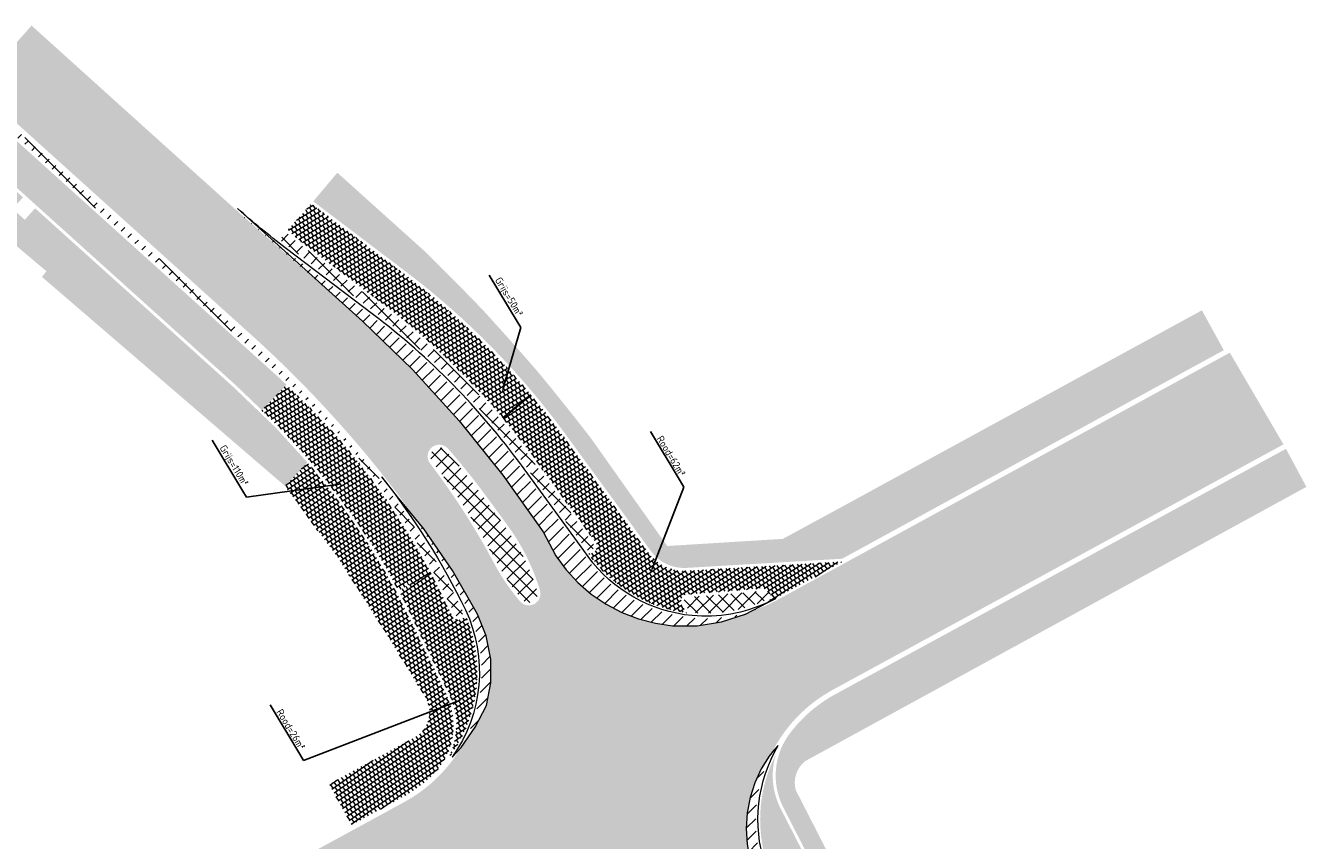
# Model space of a CAD drawing. Header units: metres. Extents: x 197458 to 197965, y 355297 to 355490.
# Tile 3 of 4: x 197503 to 197591, y 355347 to 355402. Entities that reach past the tile are written whole.
import ezdxf
from ezdxf import colors
from ezdxf.entities.mleader import LeaderData, LeaderLine
from ezdxf.math import Vec2, Vec3

# ---------------------------------------------------------------- set-up
doc = ezdxf.new("R2010")
doc.units = ezdxf.units.M
doc.linetypes.add('VH-OPSLUITBAND_60X150', pattern=[10, 4, -2, 2, -2])
for name, color, linetype, lineweight in [('N-WE-VH-KANTOPSLUITING_OPSLUITBAND_60X150-G', 7, 'VH-OPSLUITBAND_60X150', 35), ('N-WE-VH-VERHARDING_ASFALT-A', 252, 'Continuous', 20), ('X-XX-AL-T25', 7, 'Continuous', 25)]:
    doc.layers.add(name, color=color, linetype=linetype, lineweight=lineweight)
for name, color, linetype in [('N-WE-VH-VERHARDING_PRINTBETON-A', 252, 'Continuous'), ('N-WE-VH-VERHARDING_TROTTOIRTEGELS-A', 253, 'Continuous'), ('N-WE-VH-VERHARDING_TROTTOIRTEGELS_ROOD-A', 13, 'Continuous')]:
    doc.layers.add(name, color=color, linetype=linetype)
doc.styles.add('NLCS-ISO-M200-T25', font='NLCS-ISO.ttf', dxfattribs={"height": 0.5})
pattern_1 = [(45, (0, 0), (-0.4490128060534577, 0.4490128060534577), []), (135, (0, 0), (-0.4490128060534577, -0.4490128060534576), [])]
pattern_2 = [(35, (197094.5641811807, 355532.3899999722), (-0.1748260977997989, 0.2496775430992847), []), (125, (197094.5641811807, 355532.3899999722), (-0.2996648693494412, 0.1622644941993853), [0.3048, -0.3048])]
pattern_3 = [(45, (197094.5641811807, 355532.3899999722), (-0.4490128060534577, 0.4490128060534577), []), (135, (197094.5641811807, 355532.3899999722), (-0.4490128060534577, -0.4490128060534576), [])]
pattern_4 = [(30.99999999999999, (197094.5641811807, 355532.3899999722), (-0.1569836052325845, 0.2612645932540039), []), (121, (197094.5641811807, 355532.3899999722), (-0.2876159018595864, 0.1827727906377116), [0.3048, -0.3048])]
pattern_5 = [(45, (197073.9136206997, 355497.0152974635), (-0.4490128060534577, 0.4490128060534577), [])]

msp = doc.modelspace()

# ---------------------------------------------------------------- hatches: boundary and pattern name
at = {"layer": 'N-WE-VH-VERHARDING_ASFALT-A'}
h = msp.add_hatch(color=256, dxfattribs=at)
h.dxf.hatch_style = 1
edge = h.paths.add_edge_path()
edge.add_line((197534.1043999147, 355362.6359410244), (197535.041, 355360.573))
edge.add_line((197535.041, 355360.573), (197535.3530446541, 355358.9909831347))
edge.add_line((197535.3530446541, 355358.9909831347), (197535.356, 355357.348))
edge.add_line((197535.356, 355357.348), (197535.05, 355355.78))
edge.add_line((197535.05, 355355.78), (197534.274, 355354.29))
edge.add_line((197534.274, 355354.29), (197533.314, 355352.912))
edge.add_line((197533.314, 355352.912), (197532.815055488, 355352.1563922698))
edge.add_arc((197524.5700646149, 355358.0760734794), 10.1500000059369, 313.13229685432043, 324.32267200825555, ccw=False)
edge.add_arc((197524.5700646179, 355358.076073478), 10.15000000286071, 298.6364249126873, 313.1322968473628, ccw=False)
edge.add_line((197529.4344513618, 355349.1676369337), (197525.9660482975, 355347.2737407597))
edge.add_line((197525.9660482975, 355347.2737407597), (197512.9278874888, 355340.1543482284))
edge.add_line((197512.9278874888, 355340.1543482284), (197499.0169895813, 355332.5584039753))
edge.add_line((197499.0169895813, 355332.5584039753), (197487.4582789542, 355326.2235625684))
edge.add_line((197487.4582789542, 355326.2235625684), (197468.8486380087, 355315.9180382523))
edge.add_line((197468.8486380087, 355315.9180382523), (197465.1426545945, 355313.8358903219))
edge.add_line((197465.1426545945, 355313.8358903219), (197457.8058239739, 355309.5375754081))
edge.add_line((197457.8058239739, 355309.5375754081), (197461.6232778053, 355303.3011112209))
edge.add_line((197461.6232778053, 355303.3011112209), (197465.6958788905, 355305.7525755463))
edge.add_line((197465.6958788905, 355305.7525755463), (197468.9422719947, 355307.659562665))
edge.add_line((197468.9422719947, 355307.659562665), (197481.0270436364, 355314.3472300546))
edge.add_line((197481.0270436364, 355314.3472300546), (197481.5291214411, 355314.7062856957))
edge.add_line((197481.5291214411, 355314.7062856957), (197504.3970109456, 355327.1809446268))
edge.add_line((197504.3970109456, 355327.1809446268), (197513.0643398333, 355331.8942756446))
edge.add_line((197513.0643398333, 355331.8942756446), (197529.3983398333, 355340.7767756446))
edge.add_line((197529.3983398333, 355340.7767756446), (197533.4684348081, 355342.9901109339))
edge.add_arc((197538.3174394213, 355334.0732923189), 10.14999999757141, 104.40765048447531, 118.53753928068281, ccw=False)
edge.add_line((197535.7919243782, 355343.9040742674), (197536.271, 355344.087))
edge.add_line((197536.271, 355344.087), (197537.159, 355344.305))
edge.add_line((197537.159, 355344.305), (197538.408, 355344.459))
edge.add_line((197538.408, 355344.459), (197540.01, 355344.429))
edge.add_line((197540.01, 355344.429), (197540.828, 355344.323))
edge.add_line((197540.828, 355344.323), (197542.011, 355344.049))
edge.add_line((197542.011, 355344.049), (197543.151, 355343.632))
edge.add_line((197543.151, 355343.632), (197544.162, 355343.095))
edge.add_line((197544.162, 355343.095), (197545.406, 355342.125))
edge.add_line((197545.406, 355342.125), (197546.774, 355340.88))
edge.add_line((197546.774, 355340.88), (197547.824, 355339.829))
edge.add_line((197547.824, 355339.829), (197547.8240176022, 355339.8289754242))
edge.add_line((197547.8240176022, 355339.8289754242), (197548.36, 355339.236))
edge.add_line((197548.36, 355339.236), (197549.631, 355337.632))
edge.add_line((197549.631, 355337.632), (197558.664, 355322.756))
edge.add_line((197558.664, 355322.756), (197563.5504061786, 355314.4626072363))
edge.add_line((197563.5504061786, 355314.4626072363), (197563.582038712, 355314.4069432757))
edge.add_line((197563.582038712, 355314.4069432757), (197564.7425393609, 355312.3617651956))
edge.add_line((197564.7425393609, 355312.3617651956), (197565.6435861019, 355310.8085483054))
edge.add_line((197565.6435861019, 355310.8085483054), (197571.5739450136, 355300.810305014))
edge.add_line((197571.5739450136, 355300.810305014), (197574.0860790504, 355296.7823748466))
edge.add_line((197574.0860790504, 355296.7823748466), (197579.3671440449, 355300.0112596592))
edge.add_line((197579.3671440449, 355300.0112596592), (197576.8234507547, 355304.087602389))
edge.add_line((197576.8234507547, 355304.087602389), (197575.5368981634, 355306.1579579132))
edge.add_line((197575.5368981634, 355306.1579579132), (197573.4043511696, 355309.8151643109))
edge.add_line((197573.4043511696, 355309.8151643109), (197571.2718041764, 355313.4723707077))
edge.add_line((197571.2718041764, 355313.4723707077), (197570.0373891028, 355315.6197533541))
edge.add_line((197570.0373891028, 355315.6197533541), (197566.6037339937, 355321.6793969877))
edge.add_line((197566.6037339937, 355321.6793969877), (197565.0638148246, 355324.3488180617))
edge.add_line((197565.0638148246, 355324.3488180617), (197563.3807169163, 355327.2151486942))
edge.add_line((197563.3807169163, 355327.2151486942), (197563.0188289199, 355327.8289386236))
edge.add_line((197563.0188289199, 355327.8289386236), (197562.6547548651, 355328.4414343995))
edge.add_line((197562.6547548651, 355328.4414343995), (197559.5047282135, 355333.7194009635))
edge.add_line((197559.5047282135, 355333.7194009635), (197557.9303528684, 355336.3594156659))
edge.add_arc((197598.6297805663, 355360.1644378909), 47.14999997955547, 206.5855320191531, 210.3232886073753, ccw=False)
edge.add_line((197556.4650786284, 355339.063243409), (197555.357, 355340.896))
edge.add_line((197555.357, 355340.896), (197553.958, 355343.131))
edge.add_line((197553.958, 355343.131), (197553.436, 355344.26))
edge.add_line((197553.436, 355344.26), (197553.13, 355345.24))
edge.add_line((197553.13, 355345.24), (197552.939, 355346.272))
edge.add_line((197552.939, 355346.272), (197552.874, 355347.335))
edge.add_line((197552.874, 355347.335), (197552.941, 355348.407))
edge.add_line((197552.941, 355348.407), (197553.14, 355349.462))
edge.add_line((197553.14, 355349.462), (197553.464, 355350.477))
edge.add_line((197553.464, 355350.477), (197553.903, 355351.431))
edge.add_line((197553.903, 355351.431), (197554.441, 355352.305))
edge.add_line((197554.441, 355352.305), (197554.6134079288, 355352.5160427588))
edge.add_arc((197563.6808561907, 355347.9549154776), 10.15000000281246, 142.8739470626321, 153.2965913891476, ccw=False)
edge.add_arc((197563.680856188, 355347.9549154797), 10.14999999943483, 118.5844383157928, 142.8739470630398, ccw=False)
edge.add_line((197558.8245544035, 355356.8677619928), (197568.3440181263, 355362.054588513))
edge.add_line((197568.3440181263, 355362.054588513), (197579.3607459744, 355368.0572224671))
edge.add_line((197579.3607459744, 355368.0572224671), (197589.7365115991, 355373.7106182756))
edge.add_line((197589.7365115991, 355373.7106182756), (197586.0551754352, 355380.0054517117))
edge.add_line((197586.0551754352, 355380.0054517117), (197585.8093537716, 355379.8699379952))
edge.add_line((197585.8093537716, 355379.8699379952), (197574.1824134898, 355373.5131084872))
edge.add_line((197574.1824134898, 355373.5131084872), (197554.9682044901, 355363.0074070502))
edge.add_line((197554.9682044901, 355363.0074070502), (197554.2053441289, 355362.6308801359))
edge.add_line((197554.2053441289, 355362.6308801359), (197553.2040645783, 355362.2496795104))
edge.add_line((197553.2040645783, 355362.2496795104), (197551.19, 355361.519))
edge.add_line((197551.19, 355361.519), (197549.498, 355361.254))
edge.add_line((197549.498, 355361.254), (197547.8104403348, 355361.254))
edge.add_line((197547.8104403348, 355361.254), (197546.641, 355361.426))
edge.add_line((197546.641, 355361.426), (197545.479, 355361.727))
edge.add_line((197545.479, 355361.727), (197544.3442447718, 355362.1639057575))
edge.add_line((197544.3442447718, 355362.1639057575), (197543.26, 355362.732))
edge.add_line((197543.26, 355362.732), (197542.248, 355363.422))
edge.add_line((197542.248, 355363.422), (197541.328, 355364.218))
edge.add_line((197541.328, 355364.218), (197540.516, 355365.102))
edge.add_line((197540.516, 355365.102), (197539.822, 355366.053))
edge.add_line((197539.822, 355366.053), (197538.946, 355367.708))
edge.add_line((197538.946, 355367.708), (197536.186, 355371.599))
edge.add_line((197536.186, 355371.599), (197533.188, 355375.321))
edge.add_line((197533.188, 355375.321), (197529.969, 355378.854))
edge.add_line((197529.969, 355378.854), (197526.547, 355382.178))
edge.add_line((197526.547, 355382.178), (197517.8802881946, 355389.7953536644))
edge.add_line((197517.8802881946, 355389.7953536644), (197503.8452594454, 355402.4582014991))
edge.add_line((197503.8452594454, 355402.4582014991), (197500.0742001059, 355398.2320940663))
edge.add_line((197500.0742001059, 355398.2320940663), (197500.410346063, 355397.9307383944))
edge.add_line((197500.410346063, 355397.9307383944), (197514.0841794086, 355385.5895375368))
edge.add_line((197514.0841794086, 355385.5895375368), (197518.8937171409, 355381.2485622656))
edge.add_arc((197465.1929263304, 355321.7512167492), 80.14804462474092, 38.422737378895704, 47.931393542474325, ccw=False)
edge.add_arc((197488.6809322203, 355340.4112557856), 50.15000000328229, 34.61886651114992, 38.397233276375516, ccw=False)
edge.add_line((197529.9518417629, 355368.9022109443), (197530.758, 355367.918))
edge.add_arc((197069.8155369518, 355048.7253001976), 560.6709675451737, 34.34764003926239, 34.7017648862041, ccw=False)
edge.add_arc((197140.7274156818, 355140.18420315), 451.918385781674, 29.487834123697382, 29.841958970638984, ccw=False)
edge = h.paths.add_edge_path(flags=16)
edge.add_arc((197491.2618665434, 355341.9650852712), 50.20000000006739, 28.036404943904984, 37.32662686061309, ccw=False)
edge.add_arc((197548.6340592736, 355372.5171965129), 14.79999999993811, 208.0364049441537, 220.3185184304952)
edge.add_arc((197537.9596298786, 355363.4586890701), 0.7999999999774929, 220.3185184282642, 376.8273189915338)
edge.add_arc((197524.5590878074, 355359.4058539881), 14.80000000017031, 16.82731899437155, 36.15274289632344)
edge.add_line((197536.5093058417, 355368.1369643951), (197535.1249866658, 355370.0316736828))
edge.add_arc((197494.9141178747, 355340.6526670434), 49.80000000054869, 36.15274289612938, 41.13925384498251)
edge.add_arc((197531.8166471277, 355372.8893439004), 0.8000000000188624, 41.13925382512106, 217.3266268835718)
edge = h.paths.add_edge_path(flags=16)
edge.add_line((197549.8050648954, 355341.2604577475), (197551.3032029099, 355342.1662270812))
edge.add_arc((197539.4227567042, 355333.3404127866), 14.80000000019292, 36.60813133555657, 38.6105904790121)
edge.add_arc((197550.3624286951, 355342.076749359), 0.8000000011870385, 38.6105909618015, 198.5374643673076)
edge.add_arc((197563.6360522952, 355346.5276949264), 14.79999999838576, 198.5374648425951, 200.8482702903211)
edge = h.paths.add_edge_path(flags=16)
edge.add_line((197556.8919692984, 355332.1722217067), (197555.6709995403, 355334.1916996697))
edge.add_arc((197598.6297805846, 355360.1644379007), 50.2000000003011, 204.4430211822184, 211.1570203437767, ccw=False)
edge.add_line((197552.9290449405, 355339.3922747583), (197551.2652343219, 355338.386340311))
edge.add_line((197551.2652343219, 355338.386340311), (197555.5227654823, 355331.3444047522))
edge.add_arc((197556.20736721, 355331.7583135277), 0.7999999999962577, 211.1570702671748, 391.1570203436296)
at = {"layer": 'N-WE-VH-VERHARDING_ASFALT-A', "lineweight": 9}
h = msp.add_hatch(dxfattribs=at)
h.set_pattern_fill('ANSI31', color=256, scale=0.2)
h.set_pattern_definition(pattern_5)
edge = h.paths.add_edge_path()
edge.add_arc((197497.0773744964, 355342.77709462), 49.84999999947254, 36.15274289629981, 52.80955029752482)
edge.add_line((197527.2100214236, 355382.489134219), (197521.1607671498, 355387.0791790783))
edge.add_arc((197551.4747539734, 355427.030207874), 50.14999998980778, 227.9422211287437, 232.8095502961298, ccw=False)
edge.add_line((197517.8802881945, 355389.7953536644), (197526.547, 355382.178))
edge.add_line((197526.547, 355382.178), (197529.969, 355378.854))
edge.add_line((197529.969, 355378.854), (197533.188, 355375.321))
edge.add_line((197533.188, 355375.321), (197536.186, 355371.599))
edge.add_line((197536.186, 355371.599), (197538.946, 355367.708))
edge.add_line((197538.946, 355367.708), (197539.822, 355366.053))
edge.add_line((197539.822, 355366.053), (197540.516, 355365.102))
edge.add_line((197540.516, 355365.102), (197541.328, 355364.218))
edge.add_line((197541.328, 355364.218), (197542.248, 355363.422))
edge.add_line((197542.248, 355363.422), (197543.26, 355362.732))
edge.add_line((197543.26, 355362.732), (197544.344, 355362.164))
edge.add_line((197544.344, 355362.164), (197545.479, 355361.727))
edge.add_line((197545.479, 355361.727), (197546.641, 355361.426))
edge.add_line((197546.641, 355361.426), (197547.8104403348, 355361.254))
edge.add_line((197547.8104403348, 355361.254), (197549.498, 355361.254))
edge.add_line((197549.498, 355361.254), (197551.19, 355361.519))
edge.add_line((197551.19, 355361.519), (197553.9962204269, 355362.5411392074))
edge.add_arc((197550.0983640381, 355371.9128634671), 10.15000000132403, 264.67436340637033, 292.5832405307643, ccw=False)
edge.add_arc((197550.098364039, 355371.9128634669), 10.15000000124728, 216.1527428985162, 264.67436340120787, ccw=False)
edge.add_line((197541.9027753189, 355365.9249735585), (197541.6078053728, 355366.3286971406))
edge.add_line((197541.6078053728, 355366.3286971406), (197537.3286156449, 355372.1855982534))
h = msp.add_hatch(dxfattribs=at)
h.set_pattern_fill('ANSI31', color=256, scale=0.2)
h.set_pattern_definition([(45, (197061.638, 355581.4549999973), (-0.4490128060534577, 0.4490128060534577), [])])
edge = h.paths.add_edge_path()
edge.add_line((197535.356, 355358.976), (197535.041, 355360.573))
edge.add_line((197535.041, 355360.573), (197534.437, 355362.052))
edge.add_line((197534.437, 355362.052), (197532.722, 355365.063))
edge.add_line((197532.722, 355365.063), (197530.758, 355367.918))
edge.add_line((197530.758, 355367.918), (197529.9556483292, 355368.9052489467))
edge.add_line((197529.9556483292, 355368.9052489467), (197529.9480351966, 355368.8991729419))
edge.add_arc((197489.4313835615, 355340.8132630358), 49.2992636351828, 25.993451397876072, 34.7294773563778, ccw=False)
edge.add_arc((197524.5701116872, 355358.0760593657), 10.14995232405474, -30.69553537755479, 25.336543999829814, ccw=False)
edge.add_line((197533.2979750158, 355352.8947531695), (197533.314, 355352.912))
edge.add_line((197533.314, 355352.912), (197534.274, 355354.29))
edge.add_line((197534.274, 355354.29), (197535.05, 355355.78))
edge.add_line((197535.05, 355355.78), (197535.356, 355357.348))
edge.add_line((197535.356, 355357.348), (197535.356, 355358.976))
h = msp.add_hatch(dxfattribs=at)
h.set_pattern_fill('ANSI31', color=256, scale=0.2)
h.set_pattern_definition(pattern_5)
edge = h.paths.add_edge_path()
edge.add_line((197554.6134079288, 355352.5160427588), (197554.441, 355352.305))
edge.add_line((197554.441, 355352.305), (197553.903, 355351.431))
edge.add_line((197553.903, 355351.431), (197553.464, 355350.477))
edge.add_line((197553.464, 355350.477), (197553.14, 355349.462))
edge.add_line((197553.14, 355349.462), (197552.941, 355348.407))
edge.add_line((197552.941, 355348.407), (197552.874, 355347.335))
edge.add_line((197552.874, 355347.335), (197552.939, 355346.272))
edge.add_line((197552.939, 355346.272), (197553.13, 355345.24))
edge.add_line((197553.13, 355345.24), (197553.436, 355344.26))
edge.add_line((197553.436, 355344.26), (197553.958, 355343.131))
edge.add_line((197553.958, 355343.131), (197555.357, 355340.896))
edge.add_line((197555.357, 355340.896), (197556.4650786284, 355339.063243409))
edge.add_arc((197598.6297805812, 355360.1644378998), 47.14999999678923, 201.1527428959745, 206.5855320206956, ccw=False)
edge.add_line((197554.6566651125, 355343.1501023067), (197554.2147454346, 355344.2922324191))
edge.add_line((197554.2147454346, 355344.2922324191), (197554.0212219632, 355344.8381917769))
edge.add_arc((197563.6853998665, 355347.9545650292), 10.15421670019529, 153.3063458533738, 197.8727707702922, ccw=False)
at = {"layer": 'N-WE-VH-VERHARDING_PRINTBETON-A', "lineweight": 9}
h = msp.add_hatch(dxfattribs=at)
h.set_pattern_fill('ANSI37', color=256, scale=0.2)
h.set_pattern_definition(pattern_3)
edge = h.paths.add_edge_path()
edge.add_arc((197465.1915559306, 355321.7498195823), 79.79999999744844, 38.46583575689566, 42.89020118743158)
edge.add_arc((197465.191555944, 355321.7498195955), 79.79999997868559, 42.8902011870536, 44.95753114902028)
edge.add_line((197521.6604865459, 355378.1351002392), (197519.8218973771, 355379.9393281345))
edge.add_line((197519.8218973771, 355379.9393281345), (197510.3701780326, 355388.4702269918))
edge.add_line((197510.3701780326, 355388.4702269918), (197500.918458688, 355397.0011258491))
edge.add_line((197500.918458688, 355397.0011258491), (197500.6852862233, 355396.7423149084))
edge.add_line((197500.6852862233, 355396.7423149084), (197515.8510702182, 355383.0472800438))
edge.add_line((197515.8510702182, 355383.0472800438), (197521.4713639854, 355377.9462578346))
edge.add_arc((197483.0017215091, 355337.1585650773), 56.06736370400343, 43.740623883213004, 46.675260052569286, ccw=False)
edge.add_line((197523.5091086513, 355375.9232508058), (197524.7727616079, 355374.5817590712))
edge.add_line((197524.7727616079, 355374.5817590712), (197525.1894263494, 355374.0961778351))
edge.add_arc((197487.0922828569, 355341.4060010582), 50.19999999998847, 25.67504090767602, 40.632042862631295, ccw=False)
edge.add_line((197532.3358283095, 355363.1559802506), (197532.8718373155, 355362.0409930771))
edge.add_arc((197533.1422170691, 355362.1709730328), 0.300000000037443, 205.6750409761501, 383.0521430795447)
edge.add_arc((197488.6809322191, 355340.4112557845), 49.8000000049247, 26.05928819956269, 38.46583575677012)
h = msp.add_hatch(dxfattribs=at)
h.set_pattern_fill('ANSI37', color=256, scale=0.2)
h.set_pattern_definition(pattern_3)
edge = h.paths.add_edge_path()
edge.add_line((197527.7842644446, 355383.2459333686), (197522.1174510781, 355387.5457902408))
edge.add_line((197522.1174510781, 355387.5457902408), (197521.2910648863, 355388.2912548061))
edge.add_line((197521.2910648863, 355388.2912548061), (197520.8730754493, 355387.7547904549))
edge.add_line((197520.8730754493, 355387.7547904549), (197527.4215846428, 355382.7679549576))
edge.add_arc((197497.0773744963, 355342.7770946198), 50.19999999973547, 36.152742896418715, 52.809550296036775, ccw=False)
edge.add_line((197537.6112221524, 355372.3920772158), (197541.8904118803, 355366.5351761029))
edge.add_arc((197542.1326460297, 355366.7121580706), 0.2999999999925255, 216.1527428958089, 396.1527429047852)
edge.add_line((197542.374880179, 355366.8891400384), (197538.0956904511, 355372.7460411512))
edge.add_arc((197497.0773744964, 355342.7770946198), 50.7999999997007, 36.15274289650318, 52.80955029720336)
h = msp.add_hatch(dxfattribs=at)
h.set_pattern_fill('ANSI37', color=256, scale=0.2)
h.set_pattern_definition(pattern_1)
h.paths.add_polyline_path([(197536.347816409, 355368.0189764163), (197534.9634972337, 355369.9136857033, 0.02176119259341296), (197532.2685148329, 355373.284078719, 0.9672700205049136), (197531.339532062, 355372.5255290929, -0.04055845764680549), (197535.7473821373, 355365.6547222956, 0.05364219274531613), (197537.5021543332, 355363.0704673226, 0.8134665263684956), (197538.5339388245, 355363.6323820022, 0.08452349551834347)])
h = msp.add_hatch(dxfattribs=at)
h.set_pattern_fill('ANSI37', color=256, scale=0.2)
h.set_pattern_definition(pattern_1)
edge = h.paths.add_edge_path()
edge.add_arc((197550.0983640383, 355371.9128634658), 9.800000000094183, 264.6743634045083, 272.40555099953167, ccw=False)
edge.add_arc((197549.2166110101, 355362.4538724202), 0.2999999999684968, 213.9428852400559, 264.6743634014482, ccw=False)
edge.add_arc((197502.1371182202, 355330.7665901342), 56.45000000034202, 33.94288525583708, 34.51393947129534)
edge.add_arc((197548.8984578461, 355362.9215215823), 0.3000000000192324, 94.64846741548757, 214.5139394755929, ccw=False)
edge.add_line((197548.8741452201, 355363.2205347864), (197549.7154548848, 355363.288941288))
edge.add_line((197549.7154548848, 355363.288941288), (197552.7491595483, 355363.535610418))
edge.add_line((197552.7491595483, 355363.535610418), (197554.1973846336, 355363.6533649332))
edge.add_arc((197554.2216972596, 355363.3543517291), 0.2999999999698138, -64.27608985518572, 94.64846740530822, ccw=False)
edge.add_arc((197550.0983640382, 355371.9128634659), 9.800000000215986, 289.32498659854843, 295.7239101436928, ccw=False)
edge.add_arc((197550.0983640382, 355371.9128634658), 9.800000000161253, 272.4055510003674, 289.32498659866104, ccw=False)
at = {"layer": 'N-WE-VH-VERHARDING_TROTTOIRTEGELS-A', "lineweight": 9}
h = msp.add_hatch(dxfattribs=at)
h.set_pattern_fill('AR-B88', color=251, scale=0.0015, angle=31)
h.set_pattern_definition(pattern_4)
h.paths.add_polyline_path([(197498.951718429, 355394.8203164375), (197498.2091215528, 355395.4900551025), (197499.8140382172, 355397.2604403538), (197500.5504011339, 355396.5929014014), (197510.4955, 355387.614), (197520.936, 355378.186), (197521.3322860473, 355377.8025312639), (197519.6472194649, 355376.0485924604), (197517.844, 355377.781), (197511.012, 355383.943)])
h = msp.add_hatch(dxfattribs=at)
h.set_pattern_fill('AR-B88', color=251, scale=0.0015, angle=35)
h.set_pattern_definition([(35, (0, 0), (-0.1748260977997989, 0.2496775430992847), []), (125, (0, 0), (-0.2996648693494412, 0.1622644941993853), [0.3048, -0.3048])])
h.paths.add_polyline_path([(197522.7700015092, 355372.4655828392), (197520.6053639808, 355374.8506213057), (197517.7071252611, 355377.6351205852), (197504.0868606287, 355389.9193761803), (197503.3769286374, 355389.1322316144), (197502.5452287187, 355389.8823484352), (197503.25516071, 355390.6694930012), (197498.0751153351, 355395.3415884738), (197496.0850379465, 355393.0140301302), (197504.86, 355385.599), (197504.56, 355385.202), (197521.231, 355370.851)])
h = msp.add_hatch(dxfattribs=at)
h.set_pattern_fill('AR-B88', color=251, scale=0.0015, angle=31)
h.set_pattern_definition(pattern_4)
edge = h.paths.add_edge_path()
edge.add_line((197548.6738033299, 355366.8090516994), (197547.454, 355366.734))
edge.add_line((197547.454, 355366.734), (197542.229, 355374.122))
edge.add_arc((197393.0949052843, 355258.8068888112), 188.5167182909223, 37.71230857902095, 39.4578245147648)
edge.add_arc((197395.6405049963, 355255.3717242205), 188.7826585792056, 40.75389140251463, 42.49940733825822)
edge.add_arc((197397.3171056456, 355250.7957202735), 190.6912529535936, 43.85357205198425, 45.59908798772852)
edge.add_line((197530.7389533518, 355387.0372870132), (197524.8232881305, 355392.3596043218))
edge.add_line((197524.8232881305, 355392.3596043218), (197523.164951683, 355390.3913009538))
edge.add_line((197523.164951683, 355390.3913009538), (197529.5372168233, 355385.5561623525))
edge.add_arc((197497.0773744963, 355342.7770946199), 53.69999999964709, 36.15274289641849, 52.809550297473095, ccw=False)
edge.add_line((197540.437287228, 355374.4568668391), (197546.3429561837, 355366.3738134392))
edge.add_arc((197548.6038082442, 355368.0256451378), 2.799999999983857, 216.1527428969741, 273.3664606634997)
edge.add_line((197548.7682299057, 355365.2304768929), (197559.4534425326, 355365.8590188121))
edge.add_line((197559.4534425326, 355365.8590188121), (197560.1955734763, 355366.2647770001))
edge.add_line((197560.1955734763, 355366.2647770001), (197585.641446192, 355380.1770399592))
edge.add_line((197585.641446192, 355380.1770399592), (197584.1405586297, 355382.9128671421))
edge.add_line((197584.1405586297, 355382.9128671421), (197558.6981020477, 355369.019758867))
edge.add_line((197558.6981020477, 355369.019758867), (197555.384, 355367.222))
edge.add_line((197555.384, 355367.222), (197548.6738033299, 355366.8090516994))
h = msp.add_hatch(dxfattribs=at)
h.set_pattern_fill('AR-B88', color=251, scale=0.0015, angle=31)
h.set_pattern_definition([(30.99999999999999, (197521.4251257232, 355375.5856179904), (-0.1569836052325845, 0.2612645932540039), []), (121, (197521.4251257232, 355375.5856179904), (-0.2876159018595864, 0.1827727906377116), [0.3048, -0.3048])])
edge = h.paths.add_edge_path()
edge.add_arc((197497.0821375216, 355342.7826942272), 53.49266009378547, 39.9249924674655, 52.80998901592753)
edge.add_line((197529.416323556, 355385.3968362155), (197523.0440584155, 355390.231974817))
edge.add_line((197523.0440584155, 355390.231974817), (197521.4251257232, 355388.4396720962))
edge.add_line((197521.4251257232, 355388.4396720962), (197522.2383443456, 355387.7051163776))
edge.add_line((197522.2383443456, 355387.7051163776), (197527.905157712, 355383.4052595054))
edge.add_arc((197497.0773744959, 355342.7770946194), 51.00000000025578, 39.92631768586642, 52.809550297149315, ccw=False)
edge.add_line((197536.1877666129, 355375.5089938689), (197538.1049426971, 355377.1134987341))
edge.add_line((197538.1049426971, 355377.1134987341), (197538.1048710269, 355377.1134387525))
h = msp.add_hatch(dxfattribs=at)
h.set_pattern_fill('AR-B88', color=251, scale=0.0015, angle=31)
h.set_pattern_definition([(30.99999999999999, (197519.6472194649, 355363.6748434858), (-0.1569836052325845, 0.2612645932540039), []), (121, (197519.6472194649, 355363.6748434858), (-0.2876159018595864, 0.1827727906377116), [0.3048, -0.3048])])
edge = h.paths.add_edge_path()
edge.add_line((197529.0360164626, 355363.6748436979), (197531.2488867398, 355364.8622226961))
edge.add_arc((197487.0922828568, 355341.4060010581), 50.00000000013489, 27.97747657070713, 40.63204286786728)
edge.add_line((197525.0376448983, 355373.9659380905), (197524.624, 355374.448))
edge.add_line((197524.624, 355374.448), (197523.3635267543, 355375.7861161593))
edge.add_line((197523.3635267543, 355375.7861161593), (197522.822, 355376.361))
edge.add_line((197522.822, 355376.361), (197521.3322860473, 355377.8025312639))
edge.add_line((197521.3322860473, 355377.8025312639), (197519.6472194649, 355376.0485924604))
edge.add_line((197519.6472194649, 355376.0485924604), (197520.747, 355374.992))
edge.add_line((197520.747, 355374.992), (197521.575567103, 355374.1019011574))
edge.add_arc((197484.9778826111, 355340.0341819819), 49.99999999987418, 28.217064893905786, 42.949570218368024, ccw=False)
h = msp.add_hatch(dxfattribs=at)
h.set_pattern_fill('AR-B88', color=251, scale=0.0015, angle=28)
h.set_pattern_definition([(28, (197094.5641811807, 355532.3899999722), (-0.1430949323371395, 0.2691224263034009), []), (118, (197094.5641811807, 355532.3899999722), (-0.27765614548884, 0.1975749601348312), [0.3048, -0.3048])])
edge = h.paths.add_edge_path()
edge.add_line((197567.6838433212, 355326.319047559), (197565.8402263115, 355329.3172198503))
edge.add_arc((197608.2617260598, 355355.4027782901), 49.80000000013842, 208.2035175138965, 211.5879250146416, ccw=False)
edge.add_line((197564.3742589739, 355331.8670558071), (197557.86123728, 355344.0119995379))
edge.add_line((197557.86123728, 355344.0119995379), (197556.105358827, 355347.4485045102))
edge.add_line((197556.105358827, 355347.4485045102), (197555.4207205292, 355348.7872600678))
edge.add_arc((197559.6943083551, 355350.9727684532), 4.799999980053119, 142.8739470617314, 207.0851553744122, ccw=False)
edge.add_arc((197563.6808561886, 355347.9549154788), 9.800000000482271, 118.5844383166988, 142.8739471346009, ccw=False)
edge.add_line((197558.9920130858, 355356.5604224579), (197563.2153250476, 355358.8615590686))
edge.add_line((197563.2153250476, 355358.8615590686), (197589.9072739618, 355373.4050788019))
edge.add_line((197589.9072739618, 355373.4050788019), (197591.307, 355370.791))
edge.add_line((197591.307, 355370.791), (197556.9215, 355351.9665))
edge.add_arc((197558.0986067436, 355350.4833226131), 1.893514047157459, 128.4368709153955, 195.7294493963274)
edge.add_line((197556.276, 355349.97), (197557.263, 355348.04))
edge.add_line((197557.263, 355348.04), (197559.013, 355344.615))
edge.add_line((197559.013, 355344.615), (197564.6368864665, 355334.4607047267))
edge.add_line((197564.6368864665, 355334.4607047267), (197567.150824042, 355330.1058563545))
edge.add_line((197567.150824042, 355330.1058563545), (197568.9820744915, 355327.1183127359))
edge.add_line((197568.9820744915, 355327.1183127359), (197567.6838433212, 355326.319047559))
h = msp.add_hatch(dxfattribs=at)
h.set_pattern_fill('AR-B88', color=251, scale=0.0015, angle=35)
h.set_pattern_definition(pattern_2)
edge = h.paths.add_edge_path()
edge.add_line((197524.2654567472, 355350.3872482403), (197527.7334939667, 355352.2818140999))
edge.add_line((197527.7334939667, 355352.2818140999), (197530.227, 355353.644))
edge.add_arc((197529.155676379, 355355.3261427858), 1.994326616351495, 302.4922579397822, 391.561493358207)
edge.add_line((197530.855, 355356.37), (197528.1900090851, 355360.7043700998))
edge.add_line((197528.1900090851, 355360.7043700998), (197524.894, 355365.892))
edge.add_line((197524.894, 355365.892), (197521.231, 355370.851))
edge.add_line((197521.231, 355370.851), (197522.7738663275, 355372.4610786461))
edge.add_arc((197484.9778751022, 355340.0341776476), 49.80000864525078, 25.675041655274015, 40.627795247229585, ccw=False)
edge.add_line((197529.8609217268, 355361.6108545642), (197532.3145669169, 355356.506867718))
edge.add_arc((197527.9884908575, 355354.4271884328), 4.800000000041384, -46.86770315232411, 25.67504090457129, ccw=False)
edge.add_arc((197524.5700646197, 355358.0760734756), 9.799999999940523, 298.6364249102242, 313.1322968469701, ccw=False)
edge.add_line((197529.266713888, 355349.4748244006), (197525.7983108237, 355347.5809282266))
edge.add_line((197525.7983108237, 355347.5809282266), (197524.2654567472, 355350.3872482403))
at = {"layer": 'N-WE-VH-VERHARDING_TROTTOIRTEGELS_ROOD-A', "lineweight": 9}
h = msp.add_hatch(dxfattribs=at)
h.set_pattern_fill('AR-B88', color=251, scale=0.0015, angle=33)
h.set_pattern_definition([(33, (197094.5641811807, 355532.3899999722), (-0.1660059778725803, 0.2556267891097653), []), (123, (197094.5641811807, 355532.3899999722), (-0.2938193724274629, 0.1726238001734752), [0.3048, -0.3048])])
edge = h.paths.add_edge_path()
edge.add_line((197538.1049426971, 355377.1134987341), (197536.1877666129, 355375.5089938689))
edge.add_arc((197497.0773744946, 355342.7770946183), 51.00000000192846, 36.15274289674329, 39.926317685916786, ccw=False)
edge.add_line((197538.2571798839, 355372.8640291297), (197542.5363696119, 355367.0071280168))
edge.add_arc((197542.1326460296, 355366.7121580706), 0.5000000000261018, -98.27426109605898, 36.15274289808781, ccw=False)
edge.add_line((197542.0606901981, 355366.2173628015), (197542.1450094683, 355366.1019555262))
edge.add_arc((197550.0983640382, 355371.9128634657), 9.849999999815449, 216.1527428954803, 262.5593045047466)
edge.add_arc((197549.2166110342, 355362.4538724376), 0.5000000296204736, 213.9428853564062, 218.0342725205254, ccw=False)
edge.add_arc((197502.1371181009, 355330.7665900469), 56.25000014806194, 33.94288526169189, 34.51393947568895)
edge.add_arc((197548.8984578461, 355362.9215215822), 0.4999999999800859, 94.64846741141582, 214.5139394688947, ccw=False)
edge.add_line((197548.8579368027, 355363.4198769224), (197553.988, 355363.837))
edge.add_line((197553.988, 355363.837), (197554.335, 355363.747))
edge.add_line((197554.335, 355363.747), (197554.552, 355363.462))
edge.add_line((197554.552, 355363.462), (197554.547, 355363.104))
edge.add_line((197554.547, 355363.104), (197554.3525688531, 355362.8629053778))
edge.add_line((197554.3525688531, 355362.8629053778), (197559.51, 355365.662))
edge.add_line((197559.51, 355365.662), (197548.7799743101, 355365.0308220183))
edge.add_arc((197548.6038082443, 355368.025645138), 3.000000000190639, 216.1527428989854, 273.3664606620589, ccw=False)
edge.add_line((197546.1814667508, 355366.2558254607), (197540.2757977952, 355374.3388788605))
edge.add_arc((197497.0773744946, 355342.7770946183), 53.50000000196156, 36.15274289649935, 39.92631768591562)
h = msp.add_hatch(dxfattribs=at)
h.set_pattern_fill('AR-B88', color=251, scale=0.0015, angle=35)
h.set_pattern_definition(pattern_2)
edge = h.paths.add_edge_path()
edge.add_line((197531.2488867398, 355364.8622226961), (197529.0360160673, 355363.6748434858))
edge.add_arc((197484.9778826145, 355340.0341819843), 49.99999999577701, 25.67504090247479, 28.217064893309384, ccw=False)
edge.add_line((197530.0411748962, 355361.6975078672), (197532.4948200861, 355356.5935210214))
edge.add_arc((197527.9884908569, 355354.4271884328), 5.000000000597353, -26.994969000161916, 25.67504089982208, ccw=False)
edge.add_arc((197524.5700646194, 355358.0760734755), 9.850000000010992, 323.0686639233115, 383.4186511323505)
edge.add_arc((197533.1422170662, 355362.1709730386), 0.4999999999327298, 205.6750408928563, 338.8936192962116, ccw=False)
edge.add_line((197532.6915841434, 355361.9543397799), (197532.1555751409, 355363.0693269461))
edge.add_arc((197487.0922828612, 355341.406001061), 49.99999999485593, 25.67504090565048, 27.97747657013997)
h = msp.add_hatch(dxfattribs=at)
h.set_pattern_fill('AR-B88', color=251, scale=0.0015, angle=27)
h.set_pattern_definition([(27, (197094.5641811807, 355532.3899999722), (-0.1383763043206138, 0.2715787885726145), []), (117, (197094.5641811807, 355532.3899999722), (-0.2741656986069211, 0.2023906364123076), [0.3048, -0.3048])])
edge = h.paths.add_edge_path()
edge.add_line((197557.6840430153, 355343.9192302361), (197555.927260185, 355347.357505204))
edge.add_line((197555.927260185, 355347.357505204), (197555.2426545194, 355348.6961969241))
edge.add_arc((197559.6943083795, 355350.9727684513), 5.000000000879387, 162.7466812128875, 207.0851590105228, ccw=False)
edge.add_arc((197563.6808561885, 355347.9549154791), 9.85000000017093, 152.8103141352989, 196.1944820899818)
edge.add_arc((197554.4970660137, 355344.9917249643), 0.3499999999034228, 27.064710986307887, 141.8840797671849, ccw=False)
edge.add_line((197554.8087386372, 355345.1509737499), (197555.9121003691, 355342.9915372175))
edge.add_line((197555.9121003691, 355342.9915372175), (197563.7991330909, 355328.2844514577))
edge.add_line((197563.7991330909, 355328.2844514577), (197563.149, 355327.906))
edge.add_line((197563.149, 355327.906), (197565.0454662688, 355324.6763011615))
edge.add_line((197565.0454662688, 355324.6763011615), (197565.703, 355325.101))
edge.add_line((197565.703, 355325.101), (197567.5134758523, 355326.2142862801))
edge.add_line((197567.5134758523, 355326.2142862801), (197565.6698588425, 355329.2124585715))
edge.add_arc((197608.2617260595, 355355.4027782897), 49.99999999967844, 208.2035175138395, 211.587925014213, ccw=False)
edge.add_line((197564.198004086, 355331.7725348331), (197557.6840430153, 355343.9192302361))

# ---------------------------------------------------------------- linework, layer by layer
at = {"layer": 'N-WE-VH-KANTOPSLUITING_OPSLUITBAND_60X150-G'}
msp.add_lwpolyline([(197538.1049426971, 355377.1134987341), (197536.1877666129, 355375.5089938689)], dxfattribs=at)
at = {"layer": 'N-WE-VH-VERHARDING_ASFALT-A', "lineweight": 9}
for points in [[(197527.3006913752, 355382.6086288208), (197521.2514371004, 355387.1986736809, -0.02124092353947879), (197517.9807701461, 355389.9067241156), (197526.547, 355382.178), (197529.969, 355378.854), (197533.188, 355375.321), (197536.186, 355371.599), (197538.946, 355367.708), (197539.822, 355366.053), (197540.516, 355365.102), (197541.328, 355364.218), (197542.248, 355363.422), (197543.26, 355362.732), (197544.344, 355362.164), (197545.479, 355361.727), (197546.641, 355361.426), (197547.8104403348, 355361.254), (197549.498, 355361.254), (197551.19, 355361.519), (197552.818, 355362.051), (197554.322, 355362.825), (197554.896243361, 355363.1390185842, -0.0152478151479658), (197554.3525688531, 355362.8629053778, -0.1338855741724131), (197549.170202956, 355361.9560307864, -0.2149365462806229), (197542.0238923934, 355366.0134645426), (197541.7289224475, 355366.4171881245), (197537.4497327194, 355372.2740892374, 0.07280727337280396), (197527.3006913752, 355382.6086288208)], [(197535.356, 355358.976), (197535.041, 355360.573), (197534.437, 355362.052), (197532.722, 355365.063), (197530.758, 355367.918), (197528.956, 355370.118), (197527.8747385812, 355371.4728024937), (197527.8671254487, 355371.4667264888, -0.0540122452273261), (197533.6089539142, 355362.3537457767, -0.2726466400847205), (197532.6932083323, 355352.2438752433), (197533.314, 355352.912), (197534.274, 355354.29), (197535.05, 355355.78), (197535.356, 355357.348), (197535.356, 355358.976)], [(197555.0713539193, 355353.0418075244), (197554.798, 355352.742), (197554.441, 355352.305), (197553.903, 355351.431), (197553.464, 355350.477), (197553.14, 355349.462), (197552.941, 355348.407), (197552.874, 355347.335), (197552.939, 355346.272), (197553.13, 355345.24), (197553.436, 355344.26), (197553.958, 355343.131), (197555.357, 355340.896), (197558.4094078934, 355335.8473323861, -0.04367964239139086), (197554.7965583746, 355343.2042306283), (197554.3546386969, 355344.3463607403, -0.01426998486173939), (197554.1639751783, 355344.8842517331, -0.2146510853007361), (197555.0713539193, 355353.0418075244)]]:
    msp.add_lwpolyline(points, format="xyb", close=True, dxfattribs=at)

# ---------------------------------------------------------------- leaders
at = {"layer": 'X-XX-AL-T25'}
ml = msp.add_multileader_mtext('Standard', dxfattribs=at)
ml.set_content('Grijs=50m²', color=256, style='NLCS-ISO-M200-T25')
ml.set_leader_properties(color=256, linetype='ByLayer', lineweight=-1)
ml.build(insert=Vec2(0, 0))
ml.multileader.update_dxf_attribs({"text_left_attachment_type": 5, "text_right_attachment_type": 5, "dogleg_length": 0.5, "arrow_head_size": 0.5})
ctx = ml.context
ctx.base_point, ctx.char_height, ctx.arrow_head_size, ctx.landing_gap_size, ctx.plane_origin, ctx.plane_x_axis, ctx.plane_y_axis = Vec3(197535.3952149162, 355385.0749528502), 0.5, 0.5, 0.18, Vec3(197543.7454743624, 355384.97381369), Vec3(0.51732133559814, -0.8557912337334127), Vec3(0.8557912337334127, 0.51732133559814)
ctx.left_attachment, ctx.right_attachment = 5, 5
notes = []
notes.append((ctx, [(0, (1, 1, 0), (197537.4179413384, 355381.7288091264), (-0.51732133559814, 0.8557912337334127), 0.5, [(0, [(197536.108426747, 355377.252658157)], 0, [])])]))
ctx.mtext.insert, ctx.mtext.text_direction, ctx.mtext.rotation, ctx.mtext.flow_direction = Vec3(197536.0445970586, 355385.2571692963), Vec3(0.51732133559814, -0.8557912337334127), 5.256106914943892, 5
ml = msp.add_multileader_mtext('Standard', dxfattribs=at)
ml.set_content('Rood=62m²', color=256, style='NLCS-ISO-M200-T25')
ml.set_leader_properties(color=256, linetype='ByLayer', lineweight=-1)
ml.build(insert=Vec2(0, 0))
ml.multileader.update_dxf_attribs({"text_left_attachment_type": 5, "text_right_attachment_type": 5, "dogleg_length": 0.5, "arrow_head_size": 0.5})
ctx = ml.context
ctx.base_point, ctx.char_height, ctx.arrow_head_size, ctx.landing_gap_size, ctx.plane_origin, ctx.plane_x_axis, ctx.plane_y_axis = Vec3(197546.5253040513, 355374.2106214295), 0.5, 0.5, 0.18, Vec3(197554.927295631, 355374.0239031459), Vec3(0.51732133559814, -0.8557912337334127), Vec3(0.8557912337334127, 0.51732133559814)
ctx.left_attachment, ctx.right_attachment = 5, 5
notes.append((ctx, [(0, (1, 1, 0), (197548.599762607, 355370.7788985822), (-0.51732133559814, 0.8557912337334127), 0.5, [(0, [(197546.3083816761, 355364.8800658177)], 0, [])])]))
ctx.mtext.insert, ctx.mtext.text_direction, ctx.mtext.rotation, ctx.mtext.flow_direction = Vec3(197547.1318966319, 355374.3669718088), Vec3(0.51732133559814, -0.8557912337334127), 5.256106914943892, 5
ml = msp.add_multileader_mtext('Standard', dxfattribs=at)
ml.set_content('Grijs=110m²', color=256, style='NLCS-ISO-M200-T25')
ml.set_leader_properties(color=256, linetype='ByLayer', lineweight=-1)
ml.build(insert=Vec2(0, 0))
ml.multileader.update_dxf_attribs({"text_left_attachment_type": 5, "text_right_attachment_type": 5, "dogleg_length": 0.5, "arrow_head_size": 0.5})
ctx = ml.context
ctx.base_point, ctx.char_height, ctx.arrow_head_size, ctx.landing_gap_size, ctx.plane_origin, ctx.plane_x_axis, ctx.plane_y_axis = Vec3(197516.5002748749, 355373.5519801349), 0.5, 0.5, 0.18, Vec3(197524.9281325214, 355373.3224722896), Vec3(0.51732133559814, -0.8557912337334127), Vec3(0.8557912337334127, 0.51732133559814)
ctx.left_attachment, ctx.right_attachment = 5, 5
notes.append((ctx, [(0, (1, 1, 0), (197518.6005994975, 355370.0774677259), (-0.51732133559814, 0.8557912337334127), 0.5, [(0, [(197525.1550949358, 355370.9987968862)], 0, [])])]))
ctx.mtext.insert, ctx.mtext.text_direction, ctx.mtext.rotation, ctx.mtext.flow_direction = Vec3(197517.1496570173, 355373.7341965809), Vec3(0.51732133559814, -0.8557912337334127), 5.256106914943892, 5
ml = msp.add_multileader_mtext('Standard', dxfattribs=at)
ml.set_content('Rood=26m²', color=256, style='NLCS-ISO-M200-T25')
ml.set_leader_properties(color=256, linetype='ByLayer', lineweight=-1)
ml.build(insert=Vec2(0, 0))
ml.multileader.update_dxf_attribs({"text_left_attachment_type": 5, "text_right_attachment_type": 5, "dogleg_length": 0.5, "arrow_head_size": 0.5})
ctx = ml.context
ctx.base_point, ctx.char_height, ctx.arrow_head_size, ctx.landing_gap_size, ctx.plane_origin, ctx.plane_x_axis, ctx.plane_y_axis = Vec3(197520.4360028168, 355355.4489143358), 0.5, 0.5, 0.18, Vec3(197533.2049351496, 355360.1088420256), Vec3(0.51732133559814, -0.8557912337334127), Vec3(0.8557912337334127, 0.51732133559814)
ctx.left_attachment, ctx.right_attachment = 5, 5
notes.append((ctx, [(0, (1, 1, 0), (197522.5104613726, 355352.0171914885), (-0.51732133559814, 0.8557912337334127), 0.5, [(0, [(197533.3792692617, 355356.1876264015)], 0, [])])]))
ctx.mtext.insert, ctx.mtext.text_direction, ctx.mtext.rotation, ctx.mtext.flow_direction = Vec3(197521.0425953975, 355355.6052647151), Vec3(0.51732133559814, -0.8557912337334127), 5.256106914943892, 5
for ctx, leaders in notes:
    for number, flags, end, landing, length, lines in leaders:
        leader = LeaderData()
        leader.index, (leader.has_last_leader_line, leader.has_dogleg_vector, leader.attachment_direction) = number, flags
        leader.last_leader_point, leader.dogleg_vector, leader.dogleg_length = Vec3(end), Vec3(landing), length
        for number, points, colour, breaks in lines:
            line = LeaderLine()
            line.index, line.vertices, line.color, line.breaks = number, Vec3.list(points), colors.encode_raw_color(colour), breaks
            leader.lines.append(line)
        ctx.leaders.append(leader)

doc.saveas('drawing.dxf')
